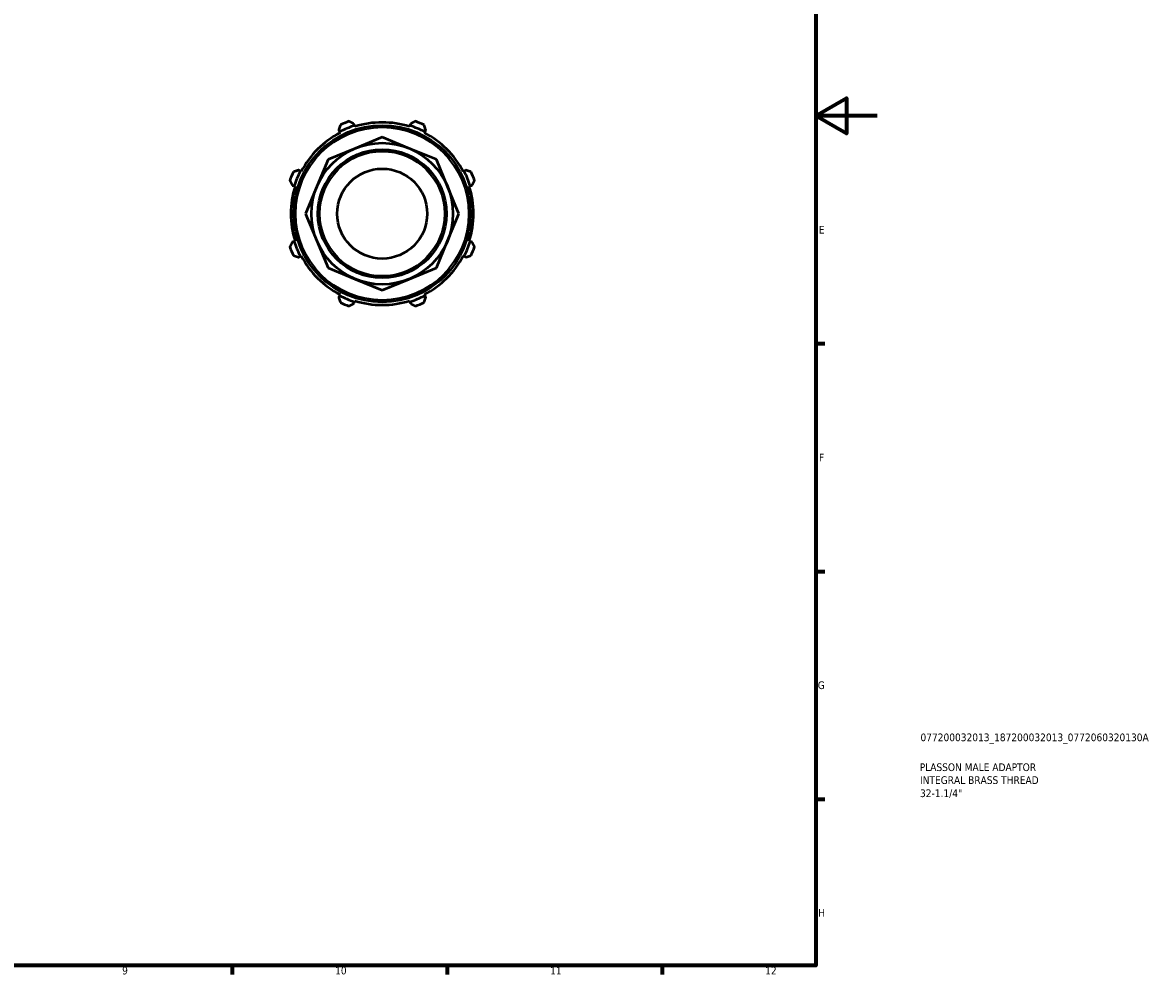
# Model space of a CAD drawing. Header units: millimetres. Extents: x 0 to 931, y 0 to 642.
# Tile 4 of 5: x 562 to 931, y 17 to 327. Entities that reach past the tile are written whole.
import ezdxf

# ---------------------------------------------------------------- set-up
doc = ezdxf.new("R2010")
doc.units = ezdxf.units.MM
for name, color, linetype, lineweight in [('Border (ISO)', 7, 'Continuous', 70), ('Title (ISO)', 7, 'Continuous', 50), ('Visible (ISO)', 7, 'Continuous', 50), ('Visible Narrow (ISO)', 7, 'Continuous', 35)]:
    doc.layers.add(name, color=color, linetype=linetype, lineweight=lineweight)
doc.styles.add('Note Text (ISO)', font='tahoma.ttf')

# ---------------------------------------------------------------- blocks, each defined once
blk = doc.blocks.new('Borders Default Border')
at = {"layer": 'Border (ISO)'}
for p, q in [((821, 222.75), (823.9, 222.75)), ((821, 148.5), (823.9, 148.5)), ((821, 74.25), (823.9, 74.25)), ((630.75, 20), (630.75, 17.1)), ((700.83, 20), (700.83, 17.1)), ((770.92, 20), (770.92, 17.1))]:
    blk.add_line(p, q, dxfattribs=at)
at = {"layer": 'Border (ISO)', "flags": 128}
for points in [[(20, 20), (20, 574), (821, 574), (821, 20), (20, 20)], [(841, 297), (821, 297), (831, 302.77), (831, 291.23), (821, 297)]]:
    blk.add_lwpolyline(points, dxfattribs=at)
at = {"layer": 'Border (ISO)', "color": 232, "true_color": 0xca0064, "char_height": 2.5, "attachment_point": 7, "style": 'Note Text (ISO)'}
for s, insert in [('E', (821.94, 258.63)), ('F', (822, 184.38)), ('G', (821.61, 110.08)), ('H', (821.74, 35.88)), ('9', (594.88, 17.05)), ('10', (664.29, 17.05)), ('11', (734.37, 17.1)), ('12', (804.46, 17.1))]:
    blk.add_mtext(s, dxfattribs=dict(at, insert=insert))
blk = doc.blocks.new('Title Blocks ISO')
at = {"layer": 'Title (ISO)', "color": 232, "true_color": 0xca0064, "style": 'Note Text (ISO)'}
for tag, p in [('PART_NUMBER_001', (34.08, 73.13)), ('DESCRIPTION_001', (33.84, 63.4)), ('DESCRIPTION_002', (33.93, 59.19)), ('DESCRIPTION_003', (33.93, 54.91))]:
    blk.add_attdef(tag, p, '', height=2.5, dxfattribs=at)

msp = doc.modelspace()

# ---------------------------------------------------------------- linework, layer by layer
at = {"layer": 'Visible (ISO)'}
for p, q in [((665.458, 292.355), (665.754, 291.788)), ((665.754, 291.788), (665.901, 291.504)), ((670.598, 293.794), (670.405, 294.405)), ((670.694, 293.489), (670.598, 293.794)), ((688.688, 293.794), (688.592, 293.489)), ((688.881, 294.405), (688.688, 293.794)), ((693.385, 291.504), (693.532, 291.788)), ((693.532, 291.788), (693.828, 292.355)), ((679.643, 290.056), (670.822, 286.402)), ((688.464, 286.402), (679.643, 290.056)), ((670.822, 286.402), (662.001, 282.749)), ((697.285, 282.749), (688.464, 286.402)), ((662.001, 282.749), (658.347, 273.928)), ((700.939, 273.928), (697.285, 282.749)), ((652.962, 278.996), (652.394, 279.291)), ((653.245, 278.848), (652.962, 278.996)), ((706.324, 278.996), (706.04, 278.848)), ((706.892, 279.291), (706.324, 278.996)), ((650.345, 274.344), (650.955, 274.152)), ((650.955, 274.152), (651.26, 274.056)), ((658.347, 273.928), (654.693, 265.107)), ((704.593, 265.107), (700.939, 273.928)), ((708.026, 274.056), (708.331, 274.152)), ((708.331, 274.152), (708.941, 274.344)), ((654.693, 265.107), (658.347, 256.285)), ((700.939, 256.285), (704.593, 265.107)), ((650.955, 256.061), (650.345, 255.869)), ((651.26, 256.158), (650.955, 256.061)), ((658.347, 256.285), (662.001, 247.464)), ((697.285, 247.464), (700.939, 256.285)), ((708.331, 256.061), (708.026, 256.158)), ((708.941, 255.869), (708.331, 256.061)), ((652.394, 250.922), (652.962, 251.217)), ((652.962, 251.217), (653.245, 251.365)), ((706.04, 251.365), (706.324, 251.217)), ((706.324, 251.217), (706.892, 250.922)), ((662.001, 247.464), (670.822, 243.811)), ((688.464, 243.811), (697.285, 247.464)), ((670.822, 243.811), (679.643, 240.157)), ((679.643, 240.157), (688.464, 243.811)), ((665.754, 238.425), (665.458, 237.858)), ((665.901, 238.709), (665.754, 238.425)), ((670.405, 235.808), (670.598, 236.419)), ((670.598, 236.419), (670.694, 236.724)), ((688.592, 236.724), (688.688, 236.419)), ((688.688, 236.419), (688.881, 235.808)), ((693.532, 238.425), (693.385, 238.709)), ((693.828, 237.858), (693.532, 238.425))]:
    msp.add_line(p, q, dxfattribs=at)
for radius in [28.8, 23.051, 20.955, 14.668]:
    msp.add_circle((679.643, 265.107), radius, dxfattribs=at)
for radius, start, end in [(32, 109.79198, 115.20802), (29.76, 72.5, 107.5), (32, 64.79198, 70.20802), (29.76, 117.5, 152.5), (30.08, 107.5, 117.5), (30.08, 62.5, 72.5), (29.76, 27.5, 62.5), (32, 154.79198, 160.20802), (30.08, 152.5, 162.5), (30.08, 17.5, 27.5), (32, 19.79198, 25.20802), (29.76, 162.5, 197.5), (29.76, 342.5, 17.5), (30.08, 197.5, 207.5), (30.08, 332.5, 342.5), (32, 199.79198, 205.20802), (29.76, 207.5, 242.5), (29.76, 297.5, 332.5), (32, 334.79198, 340.20802), (30.08, 242.5, 252.5), (32, 244.79198, 250.20802), (29.76, 252.5, 287.5), (30.08, 287.5, 297.5), (32, 289.79198, 295.20802)]:
    msp.add_arc((679.643, 265.107), radius, start, end, dxfattribs=at)
for points, weights in [([(670.405, 294.405), (669.623, 294.802), (668.807, 295.216)], [1.0056366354, 1.01076070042, 1.01508155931]), ([(690.478, 295.216), (689.663, 294.802), (688.881, 294.405)], [1.01508155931, 1.01076070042, 1.0056366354]), ([(666.014, 294.059), (665.73, 293.19), (665.458, 292.355)], [1.01508155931, 1.01076070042, 1.0056366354]), ([(693.828, 292.355), (693.556, 293.19), (693.272, 294.059)], [1.0056366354, 1.01076070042, 1.01508155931]), ([(652.394, 279.291), (651.56, 279.019), (650.69, 278.736)], [1.0056366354, 1.01076070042, 1.01508155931]), ([(708.595, 278.736), (707.726, 279.019), (706.892, 279.291)], [1.01508155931, 1.01076070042, 1.0056366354]), ([(649.533, 275.942), (649.947, 275.127), (650.345, 274.344)], [1.01508155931, 1.01076070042, 1.0056366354]), ([(708.941, 274.344), (709.339, 275.127), (709.753, 275.942)], [1.0056366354, 1.01076070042, 1.01508155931]), ([(650.345, 255.869), (649.947, 255.086), (649.533, 254.271)], [1.0056366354, 1.01076070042, 1.01508155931]), ([(709.753, 254.271), (709.339, 255.086), (708.941, 255.869)], [1.01508155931, 1.01076070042, 1.0056366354]), ([(650.69, 251.478), (651.56, 251.194), (652.394, 250.922)], [1.01508155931, 1.01076070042, 1.0056366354]), ([(706.892, 250.922), (707.726, 251.194), (708.595, 251.478)], [1.0056366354, 1.01076070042, 1.01508155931]), ([(665.458, 237.858), (665.73, 237.023), (666.014, 236.154)], [1.0056366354, 1.01076070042, 1.01508155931]), ([(693.272, 236.154), (693.556, 237.023), (693.828, 237.858)], [1.01508155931, 1.01076070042, 1.0056366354]), ([(668.807, 234.997), (669.623, 235.411), (670.405, 235.808)], [1.01508155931, 1.01076070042, 1.0056366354]), ([(688.881, 235.808), (689.663, 235.411), (690.478, 234.997)], [1.0056366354, 1.01076070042, 1.01508155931])]:
    msp.add_rational_spline(points, weights, degree=2, dxfattribs=at)
at = {"layer": 'Visible Narrow (ISO)'}
for radius in [28.16, 20.315]:
    msp.add_circle((679.643, 265.107), radius, dxfattribs=at)

# ---------------------------------------------------------------- block references
msp.add_blockref('Borders Default Border', (0, 0))
msp.add_blockref('Title Blocks ISO', (821, 20)).add_auto_attribs({'PART_NUMBER_001': '077200032013_187200032013_0772060320130A', 'DESCRIPTION_001': 'PLASSON MALE ADAPTOR', 'DESCRIPTION_002': 'INTEGRAL BRASS THREAD', 'DESCRIPTION_003': '32-1.1/4"'})

doc.saveas('drawing.dxf')
